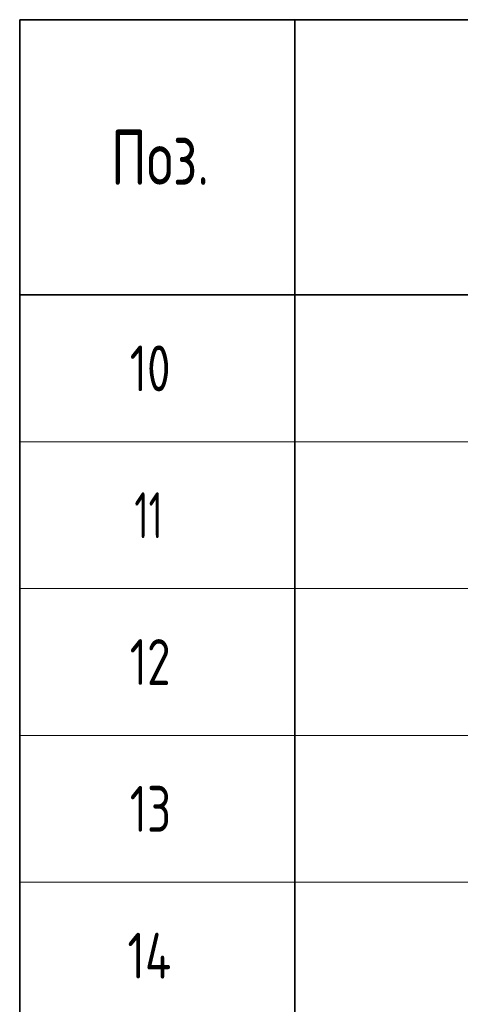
# Model space of a CAD drawing. Header units: metres. Extents: x -38 to 97, y -15 to 21.
# Tile 176 of 216: x 67.92 to 70.32, y 9.41 to 14.77. Entities that reach past the tile are written whole.
import ezdxf

# ---------------------------------------------------------------- set-up
doc = ezdxf.new("R2010")
doc.units = ezdxf.units.M
doc.styles.add('ISOCPEUR', font='txt')

msp = doc.modelspace()

# ---------------------------------------------------------------- linework, layer by layer
at = {"color": 7, "linetype": 'Continuous', "lineweight": 35, "transparency": 33554687}
for p, q in [((86.4198, 14.7717), (67.9198, 14.7717)), ((67.9198, 14.7717), (67.9198, 13.2717)), ((69.4198, 14.7717), (69.4198, 13.2717)), ((86.4198, 13.2717), (67.9198, 13.2717)), ((67.9198, 13.2717), (67.9198, 12.4717)), ((69.4198, 13.2717), (69.4198, 12.4717)), ((67.9198, 12.4717), (67.9198, 11.6717)), ((69.4198, 12.4717), (69.4198, 11.6717)), ((67.9198, 11.6717), (67.9198, 10.8717)), ((69.4198, 11.6717), (69.4198, 10.8717)), ((67.9198, 10.8717), (67.9198, 10.0717)), ((69.4198, 10.8717), (69.4198, 10.0717)), ((67.9198, 10.0717), (67.9198, 9.2717)), ((69.4198, 10.0717), (69.4198, 9.2717))]:
    msp.add_line(p, q, dxfattribs=at)
at = {"color": 7, "linetype": 'Continuous', "lineweight": 13, "transparency": 33554687}
for p, q in [((86.4198, 12.4717), (67.9198, 12.4717)), ((86.4198, 11.6717), (67.9198, 11.6717)), ((86.4198, 10.8717), (67.9198, 10.8717)), ((86.4198, 10.0717), (67.9198, 10.0717))]:
    msp.add_line(p, q, dxfattribs=at)

# ---------------------------------------------------------------- texts
at = {"color": 7, "linetype": 'Continuous', "lineweight": 35, "transparency": 33554687, "attachment_point": 7, "style": 'ISOCPEUR'}
for s, insert, char_height, width in [('\\W0.74;Поз.', (68.4162, 13.8717), 0.3, 0.698388), ('\\W0.75;10', (68.5198, 12.7467), 0.25, 0.393567), ('\\W0.62;11', (68.5448, 11.9467), 0.25, 0.328125), ('\\W0.75;12', (68.5198, 11.1467), 0.25, 0.393567), ('\\W0.75;13', (68.5198, 10.3467), 0.25, 0.393567), ('\\W0.76;14', (68.5073, 9.5467), 0.25, 0.420468)]:
    msp.add_mtext(s, dxfattribs=dict(at, insert=insert, char_height=char_height, width=width))

doc.saveas('drawing.dxf')
